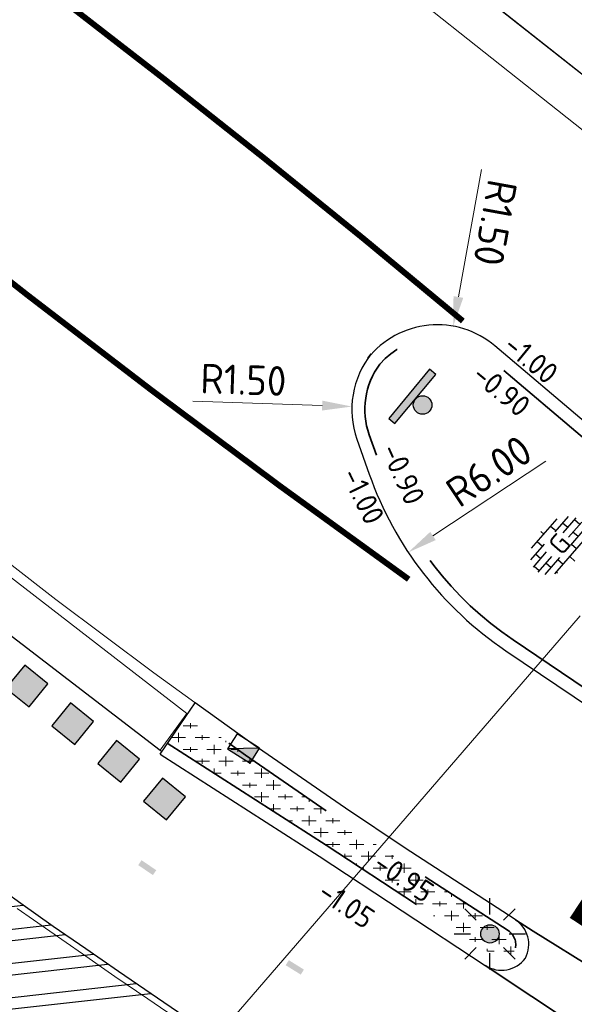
# Model space of a CAD drawing. Header units: metres. Extents: x -1 to 222837, y -2 to 853657.
# Tile 69 of 256: x 110672 to 110681, y 426811 to 426827. Entities that reach past the tile are written whole.
import ezdxf
from ezdxf.enums import TextEntityAlignment as Align

# ---------------------------------------------------------------- set-up
doc = ezdxf.new("R2010")
doc.units = ezdxf.units.M
doc.header["$XCLIPFRAME"] = 0
for name, pattern in [('1-1', [20, 10, -10]), ('AM-AS', [16, 10, -2, 2, -2]), ('VH-TROTTOIRBAND_130-150', [15, 5, -2, 2, -2, 2, -2]), ('XX-HIDDEN', [4, 2, -2])]:
    doc.linetypes.add(name, pattern=pattern)
for name, color, linetype in [('A-Herstraten', 7, 'Continuous'), ('BORD-ZWART', 7, 'Continuous'), ('Verkeersbord', 7, 'Continuous'), ('X-REF', 7, 'Continuous')]:
    doc.layers.add(name, color=color, linetype=linetype)
for name, color, linetype, lineweight in [('A-TXT-T25', 7, 'Continuous', 25), ('B-ALG', 8, 'Continuous', 5), ('B-WE-AM-AS_KUNSTWERK_DUIKER-G', 10, 'AM-AS', 18), ('B-WE-IE-MEUBILAIR_WEGMEUBILAIR-S', 7, 'Continuous', 25), ('N-WE-GR-BOS-A', 42, 'Continuous', 18), ('N-WE-RI-HWA_KOLK-S', 150, 'Continuous', 25), ('N-WE-VH-KANTOPSLUITING_RIJWIELPADBAND-G', 7, 'Continuous', 25), ('N-WE-VH-KANTOPSLUITING_RWSBAND-G', 210, 'VH-TROTTOIRBAND_130-150', 35), ('N-WE-VH-KANTOPSLUITING_VOORKANT RWS-BAND', 7, 'Continuous', 25), ('N-WE-VH-MATERIAALGRENS-G', 7, 'XX-HIDDEN', 35), ('N-WE-VH-VERHARDING_BETONSTRAATSTEEN-S', 7, 'Continuous', 25), ('N-WE-VW-MARKERING_DWARS-S', 7, 'Continuous', 25), ('N-WE-VW-MARKERING_DWARS_OVERSTEEK_VOETGANGERS-G', 7, 'Continuous', 35), ('SLD-n-wm_wegmarkering', 7, 'Continuous', 25), ('X-XX-AL-HOOGTELABEL-T25', 7, 'Continuous', 25)]:
    doc.layers.add(name, color=color, linetype=linetype, lineweight=lineweight)
doc.styles.add('NLCS-ISO', font='NLCS-ISO.ttf')
doc.styles.add('NLCS-ISO-ANNOTATIEF-T25', font='NLCS-ISO.ttf', dxfattribs={"height": 2.5})
doc.styles.add('NLCS-ISO-M1000-T25', font='NLCS-ISO.ttf')
doc.dimstyles.new('NLCS-ANNOTATIEF-T25-PIJL', dxfattribs={"dimtxt": 2.5, "dimasz": 2.5, "dimexe": 2, "dimexo": 2, "dimgap": 0.7, "dimtad": 1, "dimzin": 0, "dimdsep": 46, "dimtxsty": 'NLCS-ISO-ANNOTATIEF-T25', "dimcen": 0, "dimdle": 2, "dimclrd": 256, "dimclre": 256, "dimclrt": 256, "dimadec": 5, "dimazin": 0, "dimtfac": 1, "dimtofl": 0, "dimtmove": 1, "dimatfit": 0, "dimfxl": 2, "dimfxlon": 1, "dimtfillclr": 254, "dimtolj": 1, "dimtzin": 0, "dimlwd": 18, "dimlwe": 18, "dimarcsym": 0})
picture_1 = doc.add_image_def('image1.ecw', size_in_pixel=(400001, 250001))
picture_2 = doc.add_image_def('image2.ecw', size_in_pixel=(120000, 80000))

# ---------------------------------------------------------------- blocks, each defined once
blk = doc.blocks.new('N-SRI-KOLK_TROTTOIR-SO')
blk.add_hatch(color=256).paths.add_polyline_path([(1.125000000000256, 1.499999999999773), (-1.124999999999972, 1.499999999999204), (-1.124999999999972, 5.684341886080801e-13)])
blk.add_line((-1.124999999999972, 0), (1.124999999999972, 1.499999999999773))
at = {"flags": 128}
blk.add_lwpolyline([(-1.124999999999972, 0), (1.124999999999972, 0), (1.124999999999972, 1.499999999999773), (-1.124999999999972, 1.499999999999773)], close=True, dxfattribs=at)
blk = doc.blocks.new('wiu295a')
at = {"layer": 'BORD-ZWART'}
for points in [[(0.02287663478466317, 0), (1.734723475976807e-18, 0), (0, -0.1796360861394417), (0.02287663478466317, -0.1796360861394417)], [(0.02287663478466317, -0.08981804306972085, 1), (0.07516607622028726, -0.08981804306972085, 1)]]:
    blk.add_hatch(color=256, dxfattribs=at).paths.add_polyline_path(points)
blk.add_lwpolyline([(0.02287663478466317, 0), (0, 0), (0, -0.1796360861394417), (0.02287663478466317, -0.1796360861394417)], close=True, dxfattribs=at)
blk.add_circle((0.04902135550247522, -0.08981804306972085), 0.02614472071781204, dxfattribs=at)
blk = doc.blocks.new('*D1810')
at = {"layer": 'A-TXT-T25', "linetype": 'Continuous', "lineweight": 18, "transparency": 16777216}
blk.add_line((110680.9076381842, 426820.0570981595), (110679.0077588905, 426818.7965987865), dxfattribs=at)
at = {"layer": 'A-TXT-T25', "transparency": 16777216}
blk.add_solid([(110678.9616880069, 426818.8660388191), (110679.0538297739, 426818.7271587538), (110678.5911186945, 426818.5201734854)], dxfattribs=at)
at = {"layer": 'Defpoints', "color": 0, "transparency": 16777216}
for p in [(110683.5908010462, 426821.8372770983), (110678.5911186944, 426818.5201734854)]:
    blk.add_point(p, dxfattribs=at)
at = {"layer": 'A-TXT-T25', "transparency": 16777216, "insert": (110679.9504069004, 426819.8900404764), "char_height": 0.5, "attachment_point": 5, "rotation": 33.56279684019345, "style": 'NLCS-ISO-ANNOTATIEF-T25'}
blk.add_mtext('\\A1;R6.00', dxfattribs=at)
blk = doc.blocks.new('*D1811')
at = {"layer": 'A-TXT-T25', "linetype": 'Continuous', "lineweight": 18, "transparency": 16777216}
blk.add_line((110679.8219675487, 426824.9673939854), (110679.4356789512, 426822.8218914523), dxfattribs=at)
at = {"layer": 'A-TXT-T25', "transparency": 16777216}
blk.add_solid([(110679.517693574, 426822.8071250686), (110679.3536643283, 426822.836657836), (110679.347080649, 426822.3298037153)], dxfattribs=at)
at = {"layer": 'Defpoints', "color": 0, "transparency": 16777216}
for p in [(110679.347080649, 426822.3298037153), (110679.0812857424, 426820.8535405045)]:
    blk.add_point(p, dxfattribs=at)
at = {"layer": 'A-TXT-T25', "transparency": 16777216, "insert": (110680.0569508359, 426824.0715799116), "char_height": 0.5, "attachment_point": 5, "rotation": 259.7934876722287, "style": 'NLCS-ISO-ANNOTATIEF-T25'}
blk.add_mtext('\\A1;R1.50', dxfattribs=at)
blk = doc.blocks.new('*D1812')
at = {"layer": 'A-TXT-T25', "linetype": 'Continuous', "lineweight": 18, "transparency": 16777216}
blk.add_line((110674.9620548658, 426821.0642753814), (110677.140875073, 426820.9925641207), dxfattribs=at)
at = {"layer": 'A-TXT-T25', "transparency": 16777216}
blk.add_solid([(110677.1436163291, 426821.0758523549), (110677.1381338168, 426820.9092758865), (110677.6406044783, 426820.9761165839)], dxfattribs=at)
at = {"layer": 'Defpoints', "color": 0, "transparency": 16777216}
for p in [(110677.6406044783, 426820.9761165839), (110679.1397926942, 426820.9267739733)]:
    blk.add_point(p, dxfattribs=at)
at = {"layer": 'A-TXT-T25', "transparency": 16777216, "insert": (110675.8144293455, 426821.4264324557), "char_height": 0.5, "attachment_point": 5, "rotation": 358.11491103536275, "style": 'NLCS-ISO-ANNOTATIEF-T25'}
blk.add_mtext('\\A1;R1.50', dxfattribs=at)
blk = doc.blocks.new('N-SIE-WEG_LICHTMAST_SPOT-SO')
h = blk.add_hatch(color=256)
edge = h.paths.add_edge_path()
edge.add_arc((0, 0), 0.7698654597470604, 0, 360)
for p, q in [((-8.731149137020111e-10, 1.624763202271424), (-2.91038304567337e-10, 3.000000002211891)), ((-2.121320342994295, 2.121320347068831), (-1.148881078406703, 1.148881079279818)), ((1.148881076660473, 1.148881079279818), (2.121320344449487, 2.121320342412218)), ((-3.000000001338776, 4.656612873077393e-09), (-1.624763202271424, 2.328306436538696e-09)), ((1.624763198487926, -1.746229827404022e-09), (2.99999999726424, -1.164153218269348e-09)), ((-2.121320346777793, -2.121320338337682), (-1.148881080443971, -1.148881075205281)), ((-3.783497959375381e-09, -2.999999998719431), (-2.91038304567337e-09, -1.624763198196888)), ((1.148881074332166, -1.148881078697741), (2.12132034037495, -2.121320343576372))]:
    blk.add_line(p, q)
blk.add_circle((0, 0), 0.7698654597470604)
at = {"style": 'NLCS-ISO'}
blk.add_attdef('TYPE', text='', height=1.8, dxfattribs=at).set_placement((-2.91038304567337e-10, 3.000000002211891), align=Align.BOTTOM_CENTER)
blk = doc.blocks.new('30')
at = {"layer": 'SLD-n-wm_wegmarkering'}
blk.add_solid([(-0.15, -0.05), (-0.15, 0.05), (0.15, -0.05), (0.15, 0.05)], dxfattribs=at)
blk = doc.blocks.new('*U1865')
at = {"layer": 'SLD-n-wm_wegmarkering', "rotation": 179.9999999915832}
blk.add_blockref('30', (0.1499999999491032, 4.94634055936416e-11), dxfattribs=at)
blk = doc.blocks.new('*U1866')
at = {"layer": 'SLD-n-wm_wegmarkering', "color": 0, "linetype": 'ByBlock', "lineweight": -2, "transparency": 16777216}
for p, rotation in [((110674.3185212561, 426813.1251093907), 145.821608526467), ((110676.8071434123, 426811.4501827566), 148.1871720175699)]:
    blk.add_blockref('*U1865', p, dxfattribs=dict(at, rotation=rotation))
blk = doc.blocks.new('heidemangaan')
h = blk.add_hatch()
h.set_pattern_fill('AR-BRSTD', color=256, scale=0.009233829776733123, angle=0.1624674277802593, style=0)
h.set_pattern_definition([(0.1624674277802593, (115147.9858811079, 431160.843565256), (-0.001773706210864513, 0.62551373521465), []), (90.16246742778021, (115147.9858811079, 431160.843565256), (-0.9399270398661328, 0.6228535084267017), [0.6255162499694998, -0.6255162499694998])])
edge = h.paths.add_edge_path()
edge.add_ellipse((115749.5017991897, 431420.5781943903), major_axis=(3.037469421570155, 0.008613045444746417), ratio=0.6810508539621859, start_angle=0, end_angle=360)
edge = h.paths.add_edge_path(flags=16)
edge.add_arc((115749.5282574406, 431420.6873727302), 1.199928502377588, 270.0000000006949, 360)
edge.add_arc((115749.5282574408, 431420.6873727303), 1.199928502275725, 359.9999999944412, 450.0000000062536)
edge.add_arc((115749.5282574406, 431420.6873727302), 1.199928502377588, 89.99999999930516, 180)
edge.add_arc((115749.5282574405, 431420.6873727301), 1.199928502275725, 179.9999999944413, 270.0000000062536)
at = {"layer": 'X-XX-AL-HOOGTELABEL-T25', "insert": (115748.9781663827, 431421.4940300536), "char_height": 1.799999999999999, "attachment_point": 1, "style": 'NLCS-ISO-M1000-T25'}
blk.add_mtext_dynamic_manual_height_columns('\\pt3.6;G', width=14.67812013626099, gutter_width=12.5, heights=[0], dxfattribs=at)
blk = doc.blocks.new('N-SVW-MARKERING_DWARS_OVERSTEEK_BLOKSTREEP_050')
at = {"flags": 128}
blk.add_lwpolyline([(0, -0.25), (0.4999999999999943, -0.25), (0.4999999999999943, 0.25), (0, 0.25)], close=True, dxfattribs=at)
blk.add_solid([(0, 0.25), (0.4999999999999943, 0.25), (0, -0.25), (0.4999999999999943, -0.25)])

msp = doc.modelspace()

# ---------------------------------------------------------------- hatches: boundary and pattern name
at = {"layer": 'A-Herstraten', "transparency": 33554559}
h = msp.add_hatch(dxfattribs=at)
h.set_pattern_fill('ANSI32', color=256, scale=0.3, style=0)
h.set_pattern_definition([(6.378292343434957, (22143.65450601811, 85390.22886911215), (-0.06348931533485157, 0.5679624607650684), []), (6.378292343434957, (22143.86499003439, 85390.06071132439), (-0.06348931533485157, 0.5679624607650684), [])])
h.paths.add_polyline_path([(110623.7697795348, 426853.5417098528), (110624.8837665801, 426854.8207438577), (110625.840616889, 426853.9864615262), (110626.3578774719, 426853.5379020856), (110626.8771872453, 426853.0918752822), (110627.398618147, 426852.6483187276), (110627.8897643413, 426852.2344107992), (110628.3827584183, 426851.8226941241), (110628.8777130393, 426851.4130756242), (110629.3935196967, 426850.9871878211), (110629.9111637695, 426850.5638122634), (110630.4303531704, 426850.1431835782), (110632.0068854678, 426848.9055507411), (110632.5678853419, 426848.4619938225), (110633.1291481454, 426848.0190494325), (110633.6908143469, 426847.5766065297), (110634.1744590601, 426847.1962795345), (110634.6583982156, 426846.8163272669), (110635.1438788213, 426846.4357722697), (110635.6730874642, 426845.9945533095), (110636.2013788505, 426845.5545882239), (110636.7299220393, 426845.1149023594), (110636.9701866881, 426844.9151918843), (110637.2105009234, 426844.7155410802), (110637.4516008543, 426844.5153387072), (110641.2305058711, 426841.256558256), (110641.7482828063, 426840.8052758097), (110642.2645267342, 426840.3523951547), (110642.7793051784, 426839.8978575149), (110643.2584837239, 426839.4720910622), (110643.7363759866, 426839.0448893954), (110644.2139855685, 426838.6153499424), (110644.7009518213, 426838.1502214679), (110645.1843695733, 426837.6831511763), (110645.6651118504, 426837.2133051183), (110646.1952379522, 426836.6888877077), (110646.7220278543, 426836.161096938), (110647.2467361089, 426835.6286592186), (110647.4713097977, 426835.3802561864), (110647.6938335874, 426835.1327109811), (110647.9151951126, 426834.8850476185), (110648.5922946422, 426834.1439386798), (110649.0322783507, 426833.6487433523), (110649.4698877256, 426833.1520967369), (110649.9054437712, 426832.6536375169), (110650.3731479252, 426832.1137176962), (110650.8384418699, 426831.5717086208), (110651.3003343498, 426831.028775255), (110652.5738823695, 426829.6073957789), (110653.056943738, 426829.0872361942), (110653.5447081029, 426828.5708385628), (110654.0368438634, 426828.0585601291), (110654.4565914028, 426827.6284036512), (110654.879428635, 426827.201238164), (110655.3055102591, 426826.7769105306), (110655.7827885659, 426826.3023263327), (110656.2609753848, 426825.8288047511), (110656.7401427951, 426825.3562741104), (110657.2113906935, 426824.8934571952), (110657.683579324, 426824.4315987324), (110658.1556963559, 426823.9716848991), (110658.6823155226, 426823.4888190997), (110659.2102802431, 426823.0051847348), (110659.7384790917, 426822.5218008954), (110660.189613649, 426822.1093106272), (110660.6409168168, 426821.6970048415), (110661.0900782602, 426821.2869925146), (110670.0561783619, 426814.0881237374), (110670.462156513, 426813.7859426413), (110670.8700275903, 426813.4833716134), (110671.2783967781, 426813.1814489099), (110671.5404362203, 426812.9882480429), (110671.8026865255, 426812.7953091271), (110672.0642981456, 426812.6032558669), (110672.6101389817, 426812.2205830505), (110673.1581642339, 426811.8394639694), (110673.7076278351, 426811.4604216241), (110674.2588926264, 426811.083208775), (110675.1607638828, 426810.4710888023), (110674.2258557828, 426809.0501081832), (110673.2776391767, 426809.6764353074), (110672.7909999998, 426810.0030000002), (110672.207125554, 426810.4172390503), (110671.6237918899, 426810.8322392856), (110671.0409999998, 426811.2480000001), (110670.3585855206, 426811.7362910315), (110669.6769183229, 426812.225624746), (110668.9959999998, 426812.7160000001), (110667.4289999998, 426813.9090000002), (110663.1099999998, 426817.3610000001), (110662.9799999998, 426817.4430000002), (110661.5149999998, 426818.6810000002), (110660.9873220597, 426819.1164322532), (110660.4643023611, 426819.5574488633), (110659.9459999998, 426820.0040000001), (110659.4627216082, 426820.428206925), (110658.9837056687, 426820.8572212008), (110658.5089999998, 426821.2910000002), (110657.9824448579, 426821.7824920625), (110657.4614231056, 426822.2798461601), (110656.9459999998, 426822.7830000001), (110656.4910313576, 426823.2085009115), (110656.039687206, 426823.6378445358), (110655.5919999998, 426824.0710000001), (110655.0837632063, 426824.5717700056), (110654.5804140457, 426825.0774525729), (110654.0819999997, 426825.5880000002), (110653.6302303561, 426826.0426002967), (110653.1808927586, 426826.4996046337), (110652.7339999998, 426826.9590000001), (110652.2527625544, 426827.4592329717), (110651.7744238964, 426827.962238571), (110651.2989999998, 426828.4680000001), (110650.0119999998, 426829.9110000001), (110649.5547666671, 426830.4383762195), (110649.0970998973, 426830.9653763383), (110648.6389999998, 426831.4920000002), (110648.2030575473, 426831.9923410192), (110647.7667241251, 426832.4923411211), (110647.3299999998, 426832.9920000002), (110646.6989999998, 426833.7060000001), (110646.454791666, 426833.9766887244), (110646.2094569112, 426834.2463569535), (110645.9629999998, 426834.5150000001), (110645.4720003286, 426835.0166349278), (110644.976989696, 426835.5143122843), (110644.4779999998, 426836.0080000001), (110644.0261567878, 426836.448278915), (110643.5711488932, 426836.8852864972), (110643.1129999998, 426837.3190000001), (110642.6013212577, 426837.7658454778), (110642.0906537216, 426838.2138462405), (110641.5809999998, 426838.6630000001), (110641.0803453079, 426839.1062214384), (110640.580677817, 426839.5505555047), (110640.0819999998, 426839.9960000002), (110638.5806233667, 426841.2889116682), (110637.0736137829, 426842.5752531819), (110635.5609999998, 426843.8550000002), (110635.0818887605, 426844.2579952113), (110634.6022217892, 426844.6603288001), (110634.1219999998, 426845.0620000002), (110633.600117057, 426845.4756414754), (110633.0787834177, 426845.8899750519), (110632.5579999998, 426846.3050000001), (110632.0083833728, 426846.7442302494), (110631.4593830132, 426847.1842305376), (110630.9109999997, 426847.6250000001), (110629.2359999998, 426848.9100000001), (110628.7745622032, 426849.2800442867), (110628.3168800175, 426849.6547236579), (110627.8629999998, 426850.0340000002), (110627.3224741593, 426850.4679951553), (110626.7871158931, 426850.9083489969), (110626.2569999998, 426851.3550000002), (110625.7523322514, 426851.7903119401), (110625.2526440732, 426852.2313309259), (110624.7579999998, 426852.6780000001), (110624.2415134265, 426853.1125690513), (110623.7839484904, 426853.5080102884)])
at = {"layer": 'N-WE-GR-BOS-A', "transparency": 33554559}
h = msp.add_hatch(dxfattribs=at)
h.set_pattern_fill('AGR-BOSPLANTSOEN', color=102, scale=0.2, style=0, pattern_type=2)
h.set_pattern_definition([(0, (0, 0), (0.2, 0.2), [0.24, -0.16]), (90, (0.12, -0.08000000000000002), (-0.8, 4.898587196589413e-17), [0.16, -0.24]), (90, (0.3200000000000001, 0.12), (-0.8, 4.898587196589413e-17), [0.16, -0.24]), (90, (0.52, -0.04000000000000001), (-0.8, 4.898587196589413e-17), [0.08000000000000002, -0.3200000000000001]), (90, (0.7200000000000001, 0.16), (-0.8, 4.898587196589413e-17), [0.08000000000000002, -0.3200000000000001])])
h.paths.add_polyline_path([(110677.4079150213, 426814.0279953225), (110675.8511311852, 426815.1062554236), (110674.8795753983, 426815.805001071), (110674.5378366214, 426815.3029348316), (110677.2102015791, 426813.5883583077), (110680.0081002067, 426811.7475322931, 0.3817826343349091), (110680.3772488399, 426811.8023712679, 0.3682361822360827), (110680.2734345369, 426812.1503958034), (110678.418496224, 426813.3531346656)])

# ---------------------------------------------------------------- linework, layer by layer
at = {"layer": 'B-ALG'}
for points in [[(110682.125, 426826.098), (110681.67, 426825.519), (110676.95, 426829.262), (110671.032, 426833.924), (110671.473, 426834.489), (110677.387, 426829.844)], [(110674.414, 426815.186), (110674.864, 426815.806), (110669.995, 426819.5680000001), (110663.853, 426824.584), (110663.335, 426824.009), (110669.446, 426819.002)]]:
    msp.add_lwpolyline(points, close=True, dxfattribs=at)
at = {"layer": 'B-ALG', "color": 253, "linetype": '1-1', "ltscale": 0.5, "true_color": 0xa6a6a6, "const_width": 0.1, "flags": 128}
for points in [[(110679.511, 426822.417), (110677.8413490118, 426823.8008750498), (110676.1562783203, 426825.1659323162), (110674.456, 426826.512), (110673.0173914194, 426827.6269606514), (110671.5683485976, 426828.728326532), (110670.109, 426829.816), (110668.7527162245, 426830.8232502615), (110667.3876814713, 426831.8186089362), (110666.3425612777, 426832.5667895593)], [(110678.598, 426818.067), (110676.4314331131, 426819.6372716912), (110674.2863023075, 426821.2367025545), (110672.163, 426822.865), (110670.3369061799, 426824.3023822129), (110668.5278229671, 426825.7611159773), (110665.5237093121, 426828.1425237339)]]:
    msp.add_lwpolyline(points, dxfattribs=at)
at = {"layer": 'B-ALG'}
msp.add_lwpolyline([(110674.9971319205, 426815.9914430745), (110674.3045896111, 426816.4895214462), (110672.6537436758, 426817.723812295), (110671.0260278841, 426818.988449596), (110669.422, 426820.283), (110667.7937183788, 426821.5573693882), (110666.1923300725, 426822.8653731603), (110664.6185297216, 426824.2064439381), (110663.073, 426825.58), (110661.8345178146, 426826.7232956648), (110660.6156238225, 426827.8874522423)], dxfattribs=at)
at = {"layer": 'B-ALG', "flags": 128}
msp.add_lwpolyline([(110675.1066754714, 426810.3888790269), (110674.7555799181, 426810.6252382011), (110674.2025772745, 426811.0005733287), (110673.651, 426811.3780000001), (110673.1012248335, 426811.7572572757), (110672.5528888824, 426812.1385924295), (110672.006, 426812.522)], dxfattribs=at)
at = {"layer": 'B-WE-AM-AS_KUNSTWERK_DUIKER-G', "flags": 128}
msp.add_lwpolyline([(110674.9505357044, 426809.8818094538), (110690.6696776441, 426828.0788456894)], dxfattribs=at)
at = {"layer": 'N-WE-VH-KANTOPSLUITING_RIJWIELPADBAND-G', "flags": 128}
for points in [[(110671.473, 426834.489), (110682.1263764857, 426826.099751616)], [(110674.414, 426815.121), (110675.0034076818, 426815.9869295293)]]:
    msp.add_lwpolyline(points, dxfattribs=at)
at = {"layer": 'N-WE-VH-KANTOPSLUITING_RWSBAND-G', "flags": 128}
msp.add_lwpolyline([(110683.0745258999, 426815.2124396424), (110684.8015736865, 426817.3315203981), (110683.2395489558, 426818.8849207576, 0.02001281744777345), (110681.4839978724, 426820.4963170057), (110679.908416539, 426821.8304000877, 0.4118401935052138), (110678.1111662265, 426821.6885663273, 0.2492824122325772), (110677.9329643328, 426820.5002000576), (110678.1412167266, 426819.9110292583, 0.1606968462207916), (110680.3572968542, 426817.0463637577)], format="xyb", close=True, dxfattribs=at)
msp.add_lwpolyline([(110674.5328012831, 426815.3061654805), (110677.2102015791, 426813.5883583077), (110680.0081002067, 426811.7475322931, 0.3817826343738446), (110680.3772488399, 426811.8023712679, 0.3682361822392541), (110680.2734345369, 426812.1503958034), (110678.418496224, 426813.3531346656), (110677.4079150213, 426814.0279953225), (110675.8511311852, 426815.1062554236), (110674.8749544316, 426815.8083244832)], format="xyb", dxfattribs=at)
at = {"layer": 'N-WE-VH-KANTOPSLUITING_VOORKANT RWS-BAND', "flags": 128}
for points in [[(110663.335, 426824.009), (110669.446, 426819.002), (110674.414, 426815.186), (110674.4442351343, 426815.1654200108)], [(110675.1625204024, 426810.4718328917), (110674.8115819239, 426810.7080863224), (110674.2588926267, 426811.0832087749), (110673.7076278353, 426811.460421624), (110673.1581642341, 426811.8394639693), (110672.610138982, 426812.2205830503), (110672.0642981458, 426812.6032558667), (110671.8026865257, 426812.795309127)]]:
    msp.add_lwpolyline(points, dxfattribs=at)
for points in [[(110683.1180688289, 426814.9176323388), (110685.0979999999, 426817.3469999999), (110683.3946812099, 426819.0409142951, 0.02001281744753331), (110681.6261609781, 426820.6642147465), (110680.0505796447, 426821.9982978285, 0.4225898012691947), (110677.9093596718, 426821.7898039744), (110677.9678666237, 426821.8630374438, 0.259029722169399), (110677.7255407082, 426820.4268826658), (110677.933793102, 426819.8377118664, 0.1606968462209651), (110680.2342223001, 426816.8640106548), (110683.1180688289, 426814.9176323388)], [(110674.414, 426815.121), (110677.0903368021, 426813.4038751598), (110679.8871798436, 426811.5637436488, 0.3994651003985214), (110680.5652611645, 426811.685844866, 0.3857581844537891), (110680.3931240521, 426812.3349883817), (110678.5394349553, 426813.5369172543), (110677.5316445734, 426814.2099142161), (110675.978, 426815.286), (110675.0034076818, 426815.9869295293)]]:
    msp.add_lwpolyline(points, format="xyb", dxfattribs=at)
at = {"layer": 'N-WE-VH-MATERIAALGRENS-G', "flags": 128}
for points in [[(110680.3973595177, 426812.3322115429), (110680.6925998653, 426812.1376157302), (110682.299, 426811.142), (110683.6551251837, 426810.3177904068), (110684.6324673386, 426809.7307147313)], [(110679.8871798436, 426811.5637436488), (110684.203863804, 426808.6926608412)]]:
    msp.add_lwpolyline(points, dxfattribs=at)
at = {"layer": 'N-WE-VW-MARKERING_DWARS_OVERSTEEK_VOETGANGERS-G', "transparency": 33554687, "const_width": 0.4999999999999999, "flags": 128}
msp.add_lwpolyline([(110681.4493830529, 426812.5728484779), (110684.7892425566, 426810.3716355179)], dxfattribs=at)

# ---------------------------------------------------------------- block references
at = {"layer": 'B-WE-IE-MEUBILAIR_WEGMEUBILAIR-S', "xscale": 0.2, "yscale": 0.2, "zscale": 2}
msp.add_blockref('N-SIE-WEG_LICHTMAST_SPOT-SO', (110679.9664658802, 426812.0938159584), dxfattribs=at)
at = {"layer": 'N-WE-RI-HWA_KOLK-S', "xscale": 0.2, "yscale": 0.2, "zscale": 0.2, "rotation": 147.6805661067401}
msp.add_blockref('N-SRI-KOLK_TROTTOIR-SO', (110675.8965474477, 426815.3421610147), dxfattribs=at)
at = {"layer": 'N-WE-VH-VERHARDING_BETONSTRAATSTEEN-S', "xscale": 0.1846765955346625, "yscale": 0.1846765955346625, "zscale": 0.1846765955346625, "rotation": 48.81757368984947}
msp.add_blockref('heidemangaan', (156569.2185934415, 358268.9632709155), dxfattribs=at)
at = {"layer": 'N-WE-VW-MARKERING_DWARS-S', "rotation": 140.8051622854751}
for p in [(110672.3609049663, 426816.1117043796, -1.138000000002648), (110673.1336832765, 426815.4770185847, -1.138000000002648), (110673.9064615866, 426814.8423327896, -1.138000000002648), (110674.6792398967, 426814.2076469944, -1.138000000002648)]:
    msp.add_blockref('N-SVW-MARKERING_DWARS_OVERSTEEK_BLOKSTREEP_050', p, dxfattribs=at)
at = {"layer": 'SLD-n-wm_wegmarkering'}
msp.add_blockref('*U1866', (0, 0), dxfattribs=at)
at = {"layer": 'Verkeersbord', "xscale": 5.999999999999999, "yscale": 5.999999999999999, "zscale": 0.8724086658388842, "rotation": 320.2409327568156}
msp.add_blockref('wiu295a', (110678.9510879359, 426821.6051478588), dxfattribs=at)

# ---------------------------------------------------------------- texts
at = {"layer": 'X-XX-AL-HOOGTELABEL-T25', "char_height": 0.3599999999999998, "attachment_point": 1, "style": 'NLCS-ISO-M1000-T25'}
for s, insert, rotation in [('\\pt2.16;-1.00', (110680.3965098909, 426822.2268909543), 320.69954665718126), ('\\pt2.16;-0.90', (110679.8699808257, 426821.7291795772), 320.33050946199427), ('\\pt2.16;-0.90', (110678.446346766, 426820.3965770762), 294.4935009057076), ('\\pt2.16;-1.00', (110677.7750012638, 426819.989200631), 296.11154436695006), ('\\pt2.16;-0.95', (110678.1727378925, 426813.4989325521), 325.89152585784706), ('\\pt2.16;-1.05', (110677.2416373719, 426813.0134369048), 325.89152585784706)]:
    msp.add_mtext_dynamic_manual_height_columns(s, width=2.935624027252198, gutter_width=2.5, heights=[0], dxfattribs=dict(at, insert=insert, rotation=rotation))

# ---------------------------------------------------------------- dimensions: what is measured, and where the dimension line sits
at = {"layer": 'A-TXT-T25'}
for center, mpoint, picture, middle in [((110679.0812857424, 426820.8535405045, -0.1), (110679.347080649, 426822.3298037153, -0.1), '*D1811', (110680.0569508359, 426824.0715799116, -0.1)), ((110679.1397926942, 426820.9267739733, -0.1), (110677.6406044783, 426820.9761165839, -0.1), '*D1812', (110675.8144293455, 426821.4264324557, -0.1))]:
    dim = msp.add_radius_dim(center=center, mpoint=mpoint, dimstyle='NLCS-ANNOTATIEF-T25-PIJL', dxfattribs=at)
    dim.commit()
    dim.dimension.update_dxf_attribs({"geometry": picture, "text_midpoint": middle})
dim = msp.add_radius_dim(center=(110683.5908010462, 426821.8372770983, -0.1), mpoint=(110678.5911186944, 426818.5201734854, -0.1), dimstyle='NLCS-ANNOTATIEF-T25-PIJL', dxfattribs=at)
dim.commit()
dim.dimension.update_dxf_attribs({"geometry": '*D1810', "text_midpoint": (110680.1660186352, 426819.5650611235, -0.1), "dimtype": 164})

# ---------------------------------------------------------------- pictures from other files: only their frames are drawn
at = {"layer": 'X-REF'}
image = msp.add_image(picture_1, insert=(100000.0001220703, 424999.9000854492), size_in_units=(39999.999999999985, 25000.03749990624), dxfattribs=at)
image.set_boundary_path([(93497.82547057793, 208977.5368132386), (156894.5072804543, 250000.5)])
image = msp.add_image(picture_2, insert=(109499.5231476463, 424999.9595134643), size_in_units=(6001.861758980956, 4001.241172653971), dxfattribs=at)
image.dxf.flags = 7

doc.saveas('drawing.dxf')
